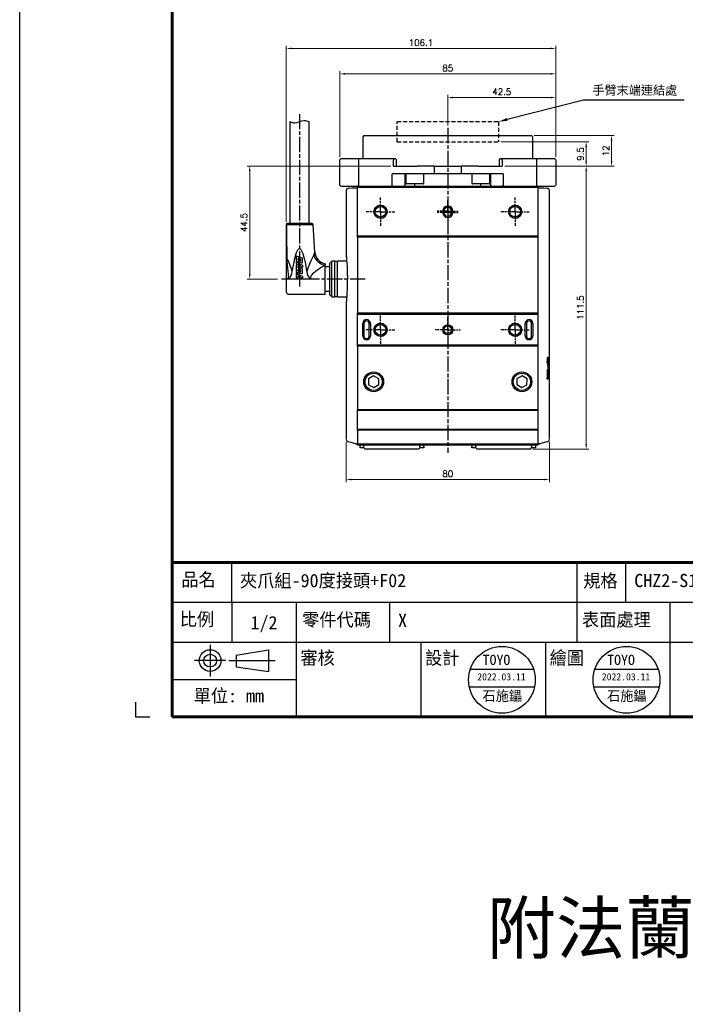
# Model space of a CAD drawing. Header units: millimetres. Extents: x 0 to 7391, y -1386 to 1502.
# Tile 54 of 127: x 5784 to 6046, y -710 to -322. Entities that reach past the tile are written whole.
import ezdxf
from ezdxf.enums import TextEntityAlignment as Align

# ---------------------------------------------------------------- set-up
doc = ezdxf.new("R2010")
doc.units = ezdxf.units.MM
doc.header["$LTSCALE"] = 0.5
for name, pattern in [('AM_ISO08W050', [18, 12, -1.5, 3, -1.5]), ('AM_ISO08W050x2', [9, 6, -0.75, 1.5, -0.75]), ('HIDDEN', [9.525, 6.35, -3.175])]:
    doc.linetypes.add(name, pattern=pattern)
doc.layers.add('AM_5', color=3, linetype='Continuous', lineweight=25)
doc.layers.add('AM_7', color=4, linetype='AM_ISO08W050', lineweight=25)
doc.layers.add('BORDER', color=7, linetype='Continuous')
doc.layers.add('圖框', color=7, linetype='Continuous')
doc.styles.get("Standard").update_dxf_attribs({"font": 'arial.ttf'})
doc.styles.add('尺寸標註', font='romans.shx', dxfattribs={"bigfont": 'CHINESET.SHX'})
doc.styles.add('標題欄', font='txt')
doc.dimstyles.new('複本 CNS2-1$0', dxfattribs={"dimtxt": 2.5, "dimasz": 2, "dimexe": 1, "dimexo": 1, "dimgap": 1, "dimtad": 1, "dimdsep": 46, "dimtxsty": '尺寸標註', "dimcen": 0, "dimclrd": 2, "dimclre": 2, "dimclrt": 3, "dimadec": 0, "dimazin": 2, "dimtp": 0.1, "dimtm": 0.1, "dimtfac": 0.71, "dimtmove": 0, "dimatfit": 0, "dimfxl": 0, "dimlwd": 13, "dimlwe": 13, "dimarcsym": 0})

# ---------------------------------------------------------------- blocks, each defined once
blk = doc.blocks.new('A4橫')
at = {"color": 123}
blk.add_lwpolyline([(4724.32, 1173.75), (4724.32, 1170.89), (4727.18, 1170.89)], dxfattribs=at)
at = {"layer": 'BORDER', "color": 123, "linetype": 'Continuous', "lineweight": 60, "ltscale": 25.4}
for p, q in [((4731.53, 1453.75), (4731.53, 1170.89)), ((4731.53, 1201.3), (4917.11, 1201.3)), ((4731.53, 1170.89), (4924.32, 1170.89))]:
    blk.add_line(p, q, dxfattribs=at)
at = {"layer": 'BORDER', "color": 60, "linetype": 'Continuous', "ltscale": 25.4}
for p, q in [((4743.27, 1193.45), (4743.27, 1201.3)), ((4811.29, 1193.45), (4811.29, 1201.3)), ((4820.89, 1193.45), (4820.89, 1201.3)), ((4731.53, 1193.45), (4917.11, 1193.45)), ((4743.27, 1193.45), (4743.27, 1185.61)), ((4756.06, 1185.61), (4756.06, 1193.45)), ((4774.39, 1185.61), (4774.39, 1193.45)), ((4811.29, 1185.61), (4811.29, 1193.45)), ((4829.63, 1185.61), (4829.63, 1193.45)), ((4731.53, 1185.61), (4917.11, 1185.61)), ((4756.06, 1170.89), (4756.06, 1185.61)), ((4780.58, 1170.89), (4780.58, 1185.61)), ((4805.1, 1170.89), (4805.1, 1185.61)), ((4829.63, 1170.89), (4829.63, 1185.61)), ((4731.53, 1178.25), (4756.06, 1178.25)), ((4731.53, 1170.89), (4917.11, 1170.89))]:
    blk.add_line(p, q, dxfattribs=at)
at = {"layer": 'BORDER', "color": 4, "linetype": 'Continuous', "ltscale": 25.4}
for p, q in [((4739.03, 1185.08), (4739.03, 1178.86)), ((4742.14, 1181.97), (4735.92, 1181.97)), ((4742.71, 1181.97), (4751.83, 1181.97))]:
    blk.add_line(p, q, dxfattribs=at)
at = {"layer": 'BORDER', "color": 7, "linetype": 'Continuous', "ltscale": 25.4}
for p, q in [((4744.15, 1183.02), (4750.49, 1184.09)), ((4750.49, 1184.09), (4750.49, 1179.84)), ((4744.15, 1183.02), (4744.15, 1180.71)), ((4744.15, 1180.71), (4750.49, 1179.84))]:
    blk.add_line(p, q, dxfattribs=at)
for radius in [2.13, 1.26]:
    blk.add_circle((4739.03, 1181.97), radius, dxfattribs=at)
at = {"layer": '圖框', "style": '標題欄'}
for s, p in [('品名', (4733.36, 1199.24)), ('規格', (4812.49, 1199)), ('比例', (4733.04, 1191.44)), ('零件代碼', (4757.14, 1191.33)), ('表面處理', (4812.25, 1191.33)), ('審核', (4756.81, 1183.81)), ('設計', (4781.34, 1183.81)), ('繪圖', (4805.86, 1183.81)), ('單位: mm', (4735.78, 1176.34))]:
    blk.add_text(s, height=2.605, dxfattribs=at).set_placement(p, align=Align.TOP_LEFT)
blk = doc.blocks.new('*D218')
at = {"layer": 'AM_5', "color": 2, "lineweight": 13}
for p, q in [((5952.42, -363.36), (5952.42, -351.36)), ((5954.42, -352.36), (5992.92, -352.36)), ((5994.92, -375.86), (5994.92, -351.36))]:
    blk.add_line(p, q, dxfattribs=at)
at = {"layer": 'AM_5', "color": 2}
for points in [[(5954.42, -352.03), (5954.42, -352.69), (5952.42, -352.36)], [(5992.92, -352.03), (5992.92, -352.69), (5994.92, -352.36)]]:
    blk.add_solid(points, dxfattribs=at)
at = {"layer": 'Defpoints', "color": 0}
for p in [(5994.92, -352.36), (5952.42, -364.36), (5994.92, -376.86)]:
    blk.add_point(p, dxfattribs=at)
at = {"layer": 'AM_5', "color": 3, "insert": (5973.67, -350.11), "char_height": 2.5, "attachment_point": 5, "style": '尺寸標註'}
blk.add_mtext('42.5', dxfattribs=at)
blk = doc.blocks.new('*D213')
at = {"layer": 'AM_5', "color": 2, "lineweight": 13}
for p, q in [((5909.92, -375.86), (5909.92, -342.03)), ((5911.92, -343.03), (5992.92, -343.03)), ((5994.92, -375.86), (5994.92, -342.03))]:
    blk.add_line(p, q, dxfattribs=at)
at = {"layer": 'AM_5', "color": 2}
for points in [[(5911.92, -342.7), (5911.92, -343.36), (5909.92, -343.03)], [(5992.92, -342.7), (5992.92, -343.36), (5994.92, -343.03)]]:
    blk.add_solid(points, dxfattribs=at)
at = {"layer": 'Defpoints', "color": 0}
for p in [(5994.92, -343.03), (5909.92, -376.86), (5994.92, -376.86)]:
    blk.add_point(p, dxfattribs=at)
at = {"layer": 'AM_5', "color": 3, "insert": (5952.42, -340.78), "char_height": 2.5, "attachment_point": 5, "style": '尺寸標註'}
blk.add_mtext('85', dxfattribs=at)
blk = doc.blocks.new('*D219')
at = {"layer": 'AM_5', "color": 2, "lineweight": 13}
for p, q in [((5888.82, -401.4), (5888.82, -332.03)), ((5890.82, -333.03), (5992.92, -333.03)), ((5994.92, -375.86), (5994.92, -332.03))]:
    blk.add_line(p, q, dxfattribs=at)
at = {"layer": 'AM_5', "color": 2}
for points in [[(5890.82, -332.7), (5890.82, -333.36), (5888.82, -333.03)], [(5992.92, -332.7), (5992.92, -333.36), (5994.92, -333.03)]]:
    blk.add_solid(points, dxfattribs=at)
at = {"layer": 'Defpoints', "color": 0}
for p in [(5994.92, -333.03), (5994.92, -376.86), (5888.82, -402.4)]:
    blk.add_point(p, dxfattribs=at)
at = {"layer": 'AM_5', "color": 3, "insert": (5941.87, -330.78), "char_height": 2.5, "attachment_point": 5, "style": '尺寸標註'}
blk.add_mtext('106.1', dxfattribs=at)
blk = doc.blocks.new('*D216')
at = {"layer": 'AM_5', "color": 2, "lineweight": 13}
for p, q in [((5973.42, -369.86), (6007.92, -369.86)), ((6006.92, -377.36), (6006.92, -371.86)), ((5974.87, -379.36), (6007.92, -379.36))]:
    blk.add_line(p, q, dxfattribs=at)
at = {"layer": 'AM_5', "color": 2}
for points in [[(6006.59, -371.86), (6007.26, -371.86), (6006.92, -369.86)], [(6006.59, -377.36), (6007.26, -377.36), (6006.92, -379.36)]]:
    blk.add_solid(points, dxfattribs=at)
at = {"layer": 'Defpoints', "color": 0}
for p in [(5972.42, -369.86), (6006.92, -369.86), (5973.87, -379.36)]:
    blk.add_point(p, dxfattribs=at)
at = {"layer": 'AM_5', "color": 3, "insert": (6004.67, -374.61), "char_height": 2.5, "attachment_point": 5, "rotation": 90, "style": '尺寸標註'}
blk.add_mtext('9.5', dxfattribs=at)
blk = doc.blocks.new('*D217')
at = {"layer": 'AM_5', "color": 2, "lineweight": 13}
for p, q in [((5986.42, -367.36), (6017.92, -367.36)), ((6016.92, -377.36), (6016.92, -369.36)), ((5974.87, -379.36), (6017.92, -379.36))]:
    blk.add_line(p, q, dxfattribs=at)
at = {"layer": 'AM_5', "color": 2}
for points in [[(6016.59, -369.36), (6017.26, -369.36), (6016.92, -367.36)], [(6016.59, -377.36), (6017.26, -377.36), (6016.92, -379.36)]]:
    blk.add_solid(points, dxfattribs=at)
at = {"layer": 'Defpoints', "color": 0}
for p in [(5985.42, -367.36), (6016.92, -367.36), (5973.87, -379.36)]:
    blk.add_point(p, dxfattribs=at)
at = {"layer": 'AM_5', "color": 3, "insert": (6014.67, -373.36), "char_height": 2.5, "attachment_point": 5, "rotation": 90, "style": '尺寸標註'}
blk.add_mtext('12', dxfattribs=at)
blk = doc.blocks.new('*D220')
at = {"layer": 'AM_5', "color": 2, "lineweight": 13}
for p, q in [((5974.87, -379.36), (6007.92, -379.36)), ((6006.92, -381.36), (6006.92, -488.86)), ((5985.92, -490.86), (6007.92, -490.86))]:
    blk.add_line(p, q, dxfattribs=at)
at = {"layer": 'AM_5', "color": 2}
for points in [[(6006.59, -381.36), (6007.26, -381.36), (6006.92, -379.36)], [(6006.59, -488.86), (6007.26, -488.86), (6006.92, -490.86)]]:
    blk.add_solid(points, dxfattribs=at)
at = {"layer": 'Defpoints', "color": 0}
for p in [(5973.87, -379.36), (5984.92, -490.86), (6006.92, -490.86)]:
    blk.add_point(p, dxfattribs=at)
at = {"layer": 'AM_5', "color": 3, "insert": (6004.67, -435.11), "char_height": 2.5, "attachment_point": 5, "rotation": 90, "style": '尺寸標註'}
blk.add_mtext('111.5', dxfattribs=at)
blk = doc.blocks.new('*D221')
at = {"layer": 'AM_5', "color": 2, "lineweight": 13}
for p, q in [((5929.98, -379.36), (5873.42, -379.36)), ((5874.42, -381.36), (5874.42, -421.86)), ((5885.42, -423.86), (5873.42, -423.86))]:
    blk.add_line(p, q, dxfattribs=at)
at = {"layer": 'AM_5', "color": 2}
for points in [[(5874.09, -381.36), (5874.76, -381.36), (5874.42, -379.36)], [(5874.09, -421.86), (5874.76, -421.86), (5874.42, -423.86)]]:
    blk.add_solid(points, dxfattribs=at)
at = {"layer": 'Defpoints', "color": 0}
for p in [(5930.98, -379.36), (5874.42, -423.86), (5886.42, -423.86)]:
    blk.add_point(p, dxfattribs=at)
at = {"layer": 'AM_5', "color": 3, "insert": (5872.17, -401.61), "char_height": 2.5, "attachment_point": 5, "rotation": 90, "style": '尺寸標註'}
blk.add_mtext('44.5', dxfattribs=at)
blk = doc.blocks.new('*D224')
at = {"layer": 'AM_5', "color": 2, "lineweight": 13}
for p, q in [((5912.42, -488.02), (5912.42, -503.86)), ((5992.42, -488.02), (5992.42, -503.86)), ((5914.42, -502.86), (5990.42, -502.86))]:
    blk.add_line(p, q, dxfattribs=at)
at = {"layer": 'AM_5', "color": 2}
for points in [[(5914.42, -502.53), (5914.42, -503.19), (5912.42, -502.86)], [(5990.42, -502.53), (5990.42, -503.19), (5992.42, -502.86)]]:
    blk.add_solid(points, dxfattribs=at)
at = {"layer": 'Defpoints', "color": 0}
for p in [(5912.42, -487.02), (5992.42, -487.02), (5992.42, -502.86)]:
    blk.add_point(p, dxfattribs=at)
at = {"layer": 'AM_5', "color": 3, "insert": (5952.42, -500.61), "char_height": 2.5, "attachment_point": 5, "style": '尺寸標註'}
blk.add_mtext('80', dxfattribs=at)
blk = doc.blocks.new('*S478')
at = {"layer": 'AM_5', "color": 7}
for p, q in [((10229.53, -1157.09), (10199.49, -1164.65)), ((10269.17, -1157.09), (10229.53, -1157.09))]:
    blk.add_line(p, q, dxfattribs=at)
at = {"layer": 'AM_5', "color": 7, "linetype": 'Continuous'}
blk.add_trace([(10199.35, -1164.08), (10199.63, -1165.21), (10196.09, -1165.5)], dxfattribs=at)
at = {"layer": 'AM_5', "color": 2, "insert": (10233.03, -1155.34), "char_height": 3.5, "attachment_point": 7}
blk.add_mtext('{\\fPMingLiU|b0|i0|c136|p18;手臂末端連結處}', dxfattribs=at)

msp = doc.modelspace()

# ---------------------------------------------------------------- linework, layer by layer
at = {"color": 7, "linetype": 'Continuous', "lineweight": 25}
for p, q in [((5890.275, -361.861), (5890.275, -401.861)), ((5897.775, -401.861), (5897.775, -361.861)), ((5919.425, -367.361), (5918.925, -367.861)), ((5918.925, -367.861), (5918.925, -376.361)), ((5919.425, -367.361), (5985.425, -367.361)), ((5985.925, -367.861), (5985.425, -367.361)), ((5985.925, -376.361), (5985.925, -367.861)), ((5910.425, -376.361), (5909.925, -376.861)), ((5909.925, -386.861), (5909.925, -376.861)), ((5910.425, -376.361), (5917.444, -376.361)), ((5917.444, -376.361), (5917.313, -376.861)), ((5917.313, -376.861), (5917.313, -386.861)), ((5917.444, -376.361), (5931.114, -376.361)), ((5931.114, -376.361), (5930.983, -376.861)), ((5930.983, -379.361), (5930.983, -376.861)), ((5930.983, -379.361), (5940.528, -379.361)), ((5931.114, -376.361), (5931.744, -376.361)), ((5932.244, -376.861), (5931.744, -376.361)), ((5932.244, -379.361), (5932.244, -376.861)), ((5947.201, -379.361), (5940.528, -379.361)), ((5947.178, -379.361), (5947.201, -379.361)), ((5947.201, -382.361), (5947.201, -379.361)), ((5947.201, -379.361), (5957.649, -379.361)), ((5957.649, -379.361), (5957.649, -382.361)), ((5957.649, -379.361), (5957.672, -379.361)), ((5964.322, -379.361), (5957.672, -379.361)), ((5964.322, -379.361), (5973.867, -379.361)), ((5973.106, -376.361), (5972.606, -376.861)), ((5972.606, -376.861), (5972.606, -379.361)), ((5973.106, -376.361), (5973.736, -376.361)), ((5973.867, -376.861), (5973.736, -376.361)), ((5973.736, -376.361), (5987.406, -376.361)), ((5973.867, -376.861), (5973.867, -379.361)), ((5987.537, -376.861), (5987.406, -376.361)), ((5987.406, -376.361), (5994.425, -376.361)), ((5987.537, -386.861), (5987.537, -376.861)), ((5994.425, -376.361), (5994.925, -376.861)), ((5994.925, -376.861), (5994.925, -386.861)), ((5930.579, -386.861), (5930.579, -382.361)), ((5947.201, -382.361), (5930.579, -382.361)), ((5935.524, -382.361), (5935.524, -386.861)), ((5935.925, -382.361), (5935.925, -386.161)), ((5942.925, -386.161), (5942.925, -382.361)), ((5957.649, -382.361), (5947.201, -382.361)), ((5974.271, -382.361), (5957.649, -382.361)), ((5961.925, -382.361), (5961.925, -386.161)), ((5968.925, -386.161), (5968.925, -382.361)), ((5969.326, -386.861), (5969.326, -382.361)), ((5974.271, -382.361), (5974.271, -386.861)), ((5910.425, -387.361), (5909.925, -386.861)), ((5917.444, -387.361), (5910.425, -387.361)), ((5914.633, -387.982), (5916.408, -387.889)), ((5916.408, -387.889), (5916.925, -387.861)), ((5916.925, -387.861), (5916.925, -387.361)), ((5916.925, -406.861), (5916.925, -387.861)), ((5987.925, -387.861), (5916.925, -387.861)), ((5917.444, -387.361), (5917.313, -386.861)), ((5930.71, -387.361), (5917.444, -387.361)), ((5930.71, -387.361), (5930.579, -386.861)), ((5935.037, -387.361), (5930.71, -387.361)), ((5935.037, -387.361), (5935.524, -386.861)), ((5939.425, -387.361), (5935.037, -387.361)), ((5942.725, -386.361), (5936.125, -386.361)), ((5939.425, -387.361), (5939.425, -386.361)), ((5965.425, -387.361), (5939.425, -387.361)), ((5968.725, -386.361), (5962.125, -386.361)), ((5965.425, -387.361), (5965.425, -386.361)), ((5969.813, -387.361), (5965.425, -387.361)), ((5969.813, -387.361), (5969.326, -386.861)), ((5974.14, -387.361), (5969.813, -387.361)), ((5974.14, -387.361), (5974.271, -386.861)), ((5987.406, -387.361), (5974.14, -387.361)), ((5987.537, -386.861), (5987.406, -387.361)), ((5994.425, -387.361), (5987.406, -387.361)), ((5987.925, -387.361), (5987.925, -387.861)), ((5987.925, -387.861), (5988.442, -387.889)), ((5987.925, -387.861), (5987.925, -406.861)), ((5988.442, -387.889), (5990.217, -387.982)), ((5994.925, -386.861), (5994.425, -387.361)), ((5912.425, -389.046), (5912.425, -414.549)), ((5913.373, -388.048), (5914.633, -387.982)), ((5990.217, -387.982), (5991.477, -388.048)), ((5992.425, -454.999), (5992.425, -389.046)), ((5950.425, -397.611), (5950.425, -397.111)), ((5950.925, -397.111), (5950.425, -397.111)), ((5950.925, -397.611), (5950.425, -397.611)), ((5950.925, -397.111), (5950.925, -397.611)), ((5953.925, -397.611), (5953.925, -397.111)), ((5954.425, -397.111), (5953.925, -397.111)), ((5954.425, -397.611), (5953.925, -397.611)), ((5954.425, -397.111), (5954.425, -397.611)), ((5888.825, -402.4), (5888.825, -415.607)), ((5889.327, -401.93), (5888.836, -402.377)), ((5889.415, -401.861), (5888.859, -402.36)), ((5888.859, -402.36), (5899.36, -402.36)), ((5889.4, -401.861), (5889.327, -401.93)), ((5889.4, -401.861), (5889.415, -401.861)), ((5889.415, -401.861), (5898.786, -401.861)), ((5899.36, -402.36), (5898.786, -401.861)), ((5900.125, -413.309), (5899.36, -402.36)), ((5916.925, -407.361), (5916.925, -406.861)), ((5916.925, -406.861), (5987.925, -406.861)), ((5987.925, -406.861), (5987.925, -407.361)), ((5987.925, -407.361), (5916.925, -407.361)), ((5916.925, -407.361), (5916.925, -437.361)), ((5987.925, -407.361), (5987.925, -437.361)), ((5893.769, -415.125), (5893.186, -414.931)), ((5888.825, -415.607), (5888.825, -423.717)), ((5892.694, -415.286), (5892.694, -416.408)), ((5893.769, -417.775), (5892.739, -416.867)), ((5892.739, -416.867), (5892.739, -417.61)), ((5892.739, -417.61), (5893.444, -418.232)), ((5893.444, -418.232), (5892.739, -418.354)), ((5892.739, -418.354), (5892.739, -419.073)), ((5892.739, -419.073), (5893.769, -418.868)), ((5893.074, -416.939), (5893.769, -417.177)), ((5893.457, -416.343), (5893.457, -415.742)), ((5893.457, -415.742), (5893.769, -415.848)), ((5893.769, -416.449), (5893.457, -416.343)), ((5893.769, -415.848), (5893.769, -415.125)), ((5893.769, -417.177), (5893.769, -416.449)), ((5893.769, -418.868), (5893.769, -417.775)), ((5894.004, -415.203), (5893.923, -415.176)), ((5893.923, -415.176), (5893.923, -415.901)), ((5893.923, -415.901), (5894.004, -415.928)), ((5894.004, -416.528), (5893.923, -416.501)), ((5893.923, -416.501), (5893.923, -417.224)), ((5893.923, -417.224), (5894.004, -417.257)), ((5893.923, -417.911), (5893.923, -418.838)), ((5894.004, -417.983), (5893.923, -417.911)), ((5893.923, -418.838), (5894.004, -418.822)), ((5894.004, -415.928), (5894.004, -415.203)), ((5894.004, -417.257), (5894.004, -416.528)), ((5894.004, -418.822), (5894.004, -417.983)), ((5894.235, -418.186), (5894.167, -418.126)), ((5894.167, -418.126), (5894.167, -418.789)), ((5894.167, -418.789), (5895.373, -419.205)), ((5894.871, -415.491), (5894.168, -415.257)), ((5894.168, -415.257), (5894.168, -415.984)), ((5894.168, -415.984), (5894.47, -416.087)), ((5894.47, -416.686), (5894.168, -416.584)), ((5894.168, -416.584), (5894.168, -417.313)), ((5894.168, -417.313), (5894.761, -417.515)), ((5895.373, -418.579), (5894.235, -418.186)), ((5894.47, -416.087), (5894.47, -416.686)), ((5895.256, -417.161), (5895.256, -416.023)), ((5895.373, -419.205), (5895.373, -418.579)), ((5904.125, -417.861), (5904.125, -418.447)), ((5904.125, -429.861), (5904.125, -418.447)), ((5906.73, -416.861), (5905.925, -417.666)), ((5905.925, -430.057), (5905.925, -417.666)), ((5907.925, -416.861), (5906.73, -416.861)), ((5906.73, -427.166), (5906.73, -416.861)), ((5907.925, -423.861), (5907.925, -416.861)), ((5908.925, -416.961), (5907.925, -416.961)), ((5912.616, -416.861), (5908.925, -416.861)), ((5908.925, -423.861), (5908.925, -416.861)), ((5912.476, -415.174), (5912.485, -415.275)), ((5892.694, -419.522), (5892.694, -420.659)), ((5893.421, -421.533), (5892.739, -421.294)), ((5892.739, -421.294), (5892.739, -423.304)), ((5893.08, -421.192), (5893.765, -421.416)), ((5893.765, -419.36), (5893.186, -419.167)), ((5893.421, -422.209), (5893.421, -421.533)), ((5893.769, -422.333), (5893.421, -422.209)), ((5893.457, -420.584), (5893.457, -419.989)), ((5893.457, -419.989), (5893.765, -420.092)), ((5893.765, -420.688), (5893.457, -420.584)), ((5893.765, -420.092), (5893.765, -419.36)), ((5893.765, -421.416), (5893.765, -420.688)), ((5893.769, -422.995), (5893.769, -422.333)), ((5894.004, -419.44), (5893.923, -419.413)), ((5893.923, -419.413), (5893.923, -420.145)), ((5893.923, -420.145), (5894.004, -420.173)), ((5894.004, -420.771), (5893.923, -420.742)), ((5893.923, -420.742), (5893.923, -421.468)), ((5893.923, -421.468), (5894.004, -421.495)), ((5894.004, -422.417), (5893.923, -422.388)), ((5893.923, -422.388), (5893.923, -423.05)), ((5894.004, -420.173), (5894.004, -419.44)), ((5894.004, -421.495), (5894.004, -420.771)), ((5894.004, -423.078), (5894.004, -422.417)), ((5894.877, -419.731), (5894.167, -419.494)), ((5894.167, -419.494), (5894.167, -420.227)), ((5894.167, -420.227), (5894.47, -420.329)), ((5894.47, -420.927), (5894.167, -420.825)), ((5894.167, -420.825), (5894.167, -421.548)), ((5894.167, -421.548), (5894.764, -421.744)), ((5895.292, -422.879), (5894.167, -422.476)), ((5894.167, -422.476), (5894.167, -423.136)), ((5894.47, -420.329), (5894.47, -420.927)), ((5895.255, -421.39), (5895.261, -420.266)), ((5905.925, -419.111), (5904.125, -419.111)), ((5888.825, -423.717), (5888.825, -423.861)), ((5889.825, -423.861), (5888.825, -423.861)), ((5888.825, -423.861), (5888.825, -428.861)), ((5889.825, -423.861), (5889.825, -423.688)), ((5898.434, -423.861), (5889.825, -423.861)), ((5892.739, -423.304), (5893.421, -423.554)), ((5893.421, -423.554), (5893.421, -422.872)), ((5893.421, -422.872), (5893.769, -422.995)), ((5893.923, -423.05), (5894.004, -423.078)), ((5894.167, -423.136), (5895.292, -423.534)), ((5895.292, -423.534), (5895.292, -422.879)), ((5907.925, -430.861), (5907.925, -423.861)), ((5908.925, -430.861), (5908.925, -423.861)), ((5889.825, -429.861), (5904.125, -429.861)), ((5904.125, -428.611), (5905.925, -428.611)), ((5905.925, -430.057), (5906.73, -430.861)), ((5906.73, -430.861), (5906.73, -427.166)), ((5906.73, -430.861), (5907.925, -430.861)), ((5907.925, -430.761), (5908.925, -430.761)), ((5908.925, -430.861), (5912.616, -430.861)), ((5912.425, -433.15), (5912.425, -487.022)), ((5916.925, -437.861), (5916.925, -437.361)), ((5987.925, -437.361), (5916.925, -437.361)), ((5987.925, -437.861), (5916.925, -437.861)), ((5916.925, -449.861), (5916.925, -437.861)), ((5987.925, -437.361), (5987.925, -437.861)), ((5987.925, -437.861), (5987.925, -449.861)), ((5918.925, -446.361), (5918.925, -441.361)), ((5918.925, -441.361), (5919.425, -441.361)), ((5919.425, -441.361), (5919.425, -446.361)), ((5921.425, -446.361), (5921.425, -441.361)), ((5921.425, -441.361), (5921.925, -441.361)), ((5921.925, -441.361), (5921.925, -446.361)), ((5982.925, -446.361), (5982.925, -441.361)), ((5982.925, -441.361), (5983.425, -441.361)), ((5983.425, -441.361), (5983.425, -446.361)), ((5985.425, -441.361), (5985.925, -441.361)), ((5985.425, -446.361), (5985.425, -441.361)), ((5985.925, -441.361), (5985.925, -446.361)), ((5916.925, -449.861), (5987.925, -449.861)), ((5916.925, -450.361), (5916.925, -449.861)), ((5918.925, -446.361), (5919.425, -446.361)), ((5921.425, -446.361), (5921.925, -446.361)), ((5982.925, -446.361), (5983.425, -446.361)), ((5985.425, -446.361), (5985.925, -446.361)), ((5987.925, -449.861), (5987.925, -450.361)), ((5987.925, -450.361), (5916.925, -450.361)), ((5916.925, -450.361), (5916.925, -475.361)), ((5987.925, -450.361), (5987.925, -475.361)), ((5991.583, -457.062), (5991.834, -457.062)), ((5992.243, -454.829), (5991.675, -454.829)), ((5991.834, -457.062), (5992.033, -457.062)), ((5992.033, -457.062), (5992.196, -457.062)), ((5992.241, -457.334), (5992.35, -457.334)), ((5992.424, -454.829), (5992.342, -454.829)), ((5992.35, -457.334), (5992.405, -457.334)), ((5992.424, -455.959), (5992.424, -455.884)), ((5991.955, -459.533), (5991.739, -459.533)), ((5991.762, -458.995), (5991.973, -458.995)), ((5991.981, -458.73), (5991.771, -458.73)), ((5991.792, -458.22), (5991.999, -458.22)), ((5992.17, -460.734), (5992.302, -460.734)), ((5992.318, -459.695), (5992.193, -459.695)), ((5992.205, -459.158), (5992.326, -459.158)), ((5992.33, -458.893), (5992.211, -458.893)), ((5992.219, -458.382), (5992.337, -458.382)), ((5992.378, -460.734), (5992.302, -460.734)), ((5992.423, -459.695), (5992.387, -459.695)), ((5992.393, -459.158), (5992.424, -459.158)), ((5992.425, -458.893), (5992.395, -458.893)), ((5992.398, -458.382), (5992.425, -458.382)), ((5992.425, -487.022), (5992.425, -458.05)), ((5923.189, -462.052), (5921.207, -463.238)), ((5921.207, -463.238), (5921.243, -465.547)), ((5925.207, -463.176), (5923.189, -462.052)), ((5923.261, -466.671), (5925.243, -465.485)), ((5925.243, -465.485), (5925.207, -463.176)), ((5979.643, -463.176), (5979.607, -465.485)), ((5979.607, -465.485), (5981.589, -466.671)), ((5981.661, -462.052), (5979.643, -463.176)), ((5983.643, -463.238), (5981.661, -462.052)), ((5983.607, -465.547), (5983.643, -463.238)), ((5991.591, -463.247), (5991.831, -463.247)), ((5992.149, -462.236), (5992.149, -462.161)), ((5992.15, -461.99), (5992.151, -461.958)), ((5992.15, -462.022), (5992.15, -461.99)), ((5992.15, -462.054), (5992.15, -462.022)), ((5992.15, -462.085), (5992.15, -462.054)), ((5992.151, -461.894), (5992.151, -461.863)), ((5992.151, -461.926), (5992.151, -461.894)), ((5992.151, -461.958), (5992.151, -461.926)), ((5992.225, -463.311), (5992.386, -463.311)), ((5921.243, -465.547), (5923.261, -466.671)), ((5981.589, -466.671), (5983.607, -465.547)), ((5987.925, -475.361), (5916.925, -475.361)), ((5916.925, -475.661), (5916.925, -475.361)), ((5987.925, -475.661), (5916.925, -475.661)), ((5916.925, -483.061), (5916.925, -475.661)), ((5987.925, -475.361), (5987.925, -475.661)), ((5987.925, -475.661), (5987.925, -483.061)), ((5916.925, -483.061), (5987.925, -483.061)), ((5916.925, -483.361), (5916.925, -483.061)), ((5987.925, -483.361), (5916.925, -483.361)), ((5916.925, -483.361), (5916.925, -488.861)), ((5987.925, -483.061), (5987.925, -483.361)), ((5987.925, -483.361), (5987.925, -488.861)), ((5914.427, -488.326), (5913.166, -487.988)), ((5916.202, -488.802), (5914.427, -488.326)), ((5990.423, -488.326), (5988.648, -488.802)), ((5991.684, -487.988), (5990.423, -488.326)), ((5916.925, -488.861), (5916.408, -488.834)), ((5916.925, -488.861), (5987.925, -488.861)), ((5916.925, -489.361), (5916.925, -488.861)), ((5987.925, -489.361), (5916.925, -489.361)), ((5917.925, -489.861), (5917.925, -489.361)), ((5917.925, -490.361), (5917.925, -489.861)), ((5919.425, -490.361), (5917.925, -490.361)), ((5919.425, -489.861), (5919.425, -489.361)), ((5919.425, -490.361), (5919.425, -489.361)), ((5919.925, -490.861), (5919.425, -490.361)), ((5940.925, -490.861), (5919.925, -490.861)), ((5941.425, -490.361), (5940.925, -490.861)), ((5941.425, -489.861), (5941.425, -489.361)), ((5941.425, -489.361), (5941.425, -490.361)), ((5942.925, -490.361), (5941.425, -490.361)), ((5942.925, -489.861), (5942.925, -489.361)), ((5942.925, -489.861), (5942.925, -490.361)), ((5961.925, -489.361), (5961.925, -489.861)), ((5961.925, -490.361), (5961.925, -489.861)), ((5963.425, -490.361), (5961.925, -490.361)), ((5963.425, -489.361), (5963.425, -489.861)), ((5963.425, -490.361), (5963.425, -489.361)), ((5963.425, -490.361), (5963.925, -490.861)), ((5984.925, -490.861), (5963.925, -490.861)), ((5984.925, -490.861), (5985.425, -490.361)), ((5985.425, -489.361), (5985.425, -489.861)), ((5985.425, -489.361), (5985.425, -490.361)), ((5986.925, -490.361), (5985.425, -490.361)), ((5986.925, -489.361), (5986.925, -489.861)), ((5986.925, -489.861), (5986.925, -490.361)), ((5988.442, -488.834), (5987.925, -488.861)), ((5987.925, -488.861), (5987.925, -489.361))]:
    msp.add_line(p, q, dxfattribs=at)
at = {"color": 7, "linetype": 'HIDDEN', "ltscale": 0.5}
for p, q in [((5932.425, -369.861), (5932.425, -361.861)), ((5932.425, -361.861), (5972.425, -361.861)), ((5972.425, -361.861), (5972.425, -369.861)), ((5932.425, -369.861), (5972.425, -369.861))]:
    msp.add_line(p, q, dxfattribs=at)
at = {"color": 1}
for p, q in [((5961.286, -577.58), (5986.199, -577.58)), ((6010.334, -577.58), (6035.247, -577.58)), ((5960.89, -584.539), (5986.596, -584.539)), ((6009.937, -584.539), (6035.643, -584.539))]:
    msp.add_line(p, q, dxfattribs=at)
at = {"color": 6}
msp.add_lwpolyline([(5783.848, 1459.353), (6289.429, 1459.353), (6289.429, -1386.361), (5783.848, -1386.361)], close=True, dxfattribs=at)
at = {"color": 7, "linetype": 'Continuous', "lineweight": 25, "flags": 128}
for points in [[(5888.859, -402.36), (5888.873, -403.243), (5888.888, -404.281), (5888.905, -405.474), (5888.924, -406.822), (5888.944, -408.325), (5888.96, -409.598), (5888.993, -412.389), (5889.028, -415.538)], [(5891.191, -420.964), (5891.747, -417.85), (5892.196, -415.77), (5892.563, -414.382), (5892.867, -413.456), (5893.121, -412.84), (5893.411, -412.32), (5893.641, -412.048), (5893.812, -411.926), (5893.963, -411.877), (5894.025, -411.872), (5894.176, -411.899), (5894.352, -412), (5894.608, -412.276), (5895.004, -412.99), (5895.291, -413.76), (5895.883, -415.824), (5896.331, -417.929), (5896.706, -420.049), (5896.859, -420.964)], [(5912.425, -414.549), (5912.425, -414.545), (5912.438, -414.684), (5912.474, -415.085), (5912.528, -415.713), (5912.597, -416.587), (5912.669, -417.641), (5912.741, -418.902), (5912.8, -420.275), (5912.844, -421.792), (5912.864, -423.328), (5912.86, -424.926), (5912.832, -426.449), (5912.781, -427.941), (5912.717, -429.279), (5912.642, -430.496), (5912.57, -431.493), (5912.504, -432.295), (5912.445, -432.962), (5912.426, -433.166), (5912.427, -433.153)], [(5912.432, -414.69), (5912.432, -414.689), (5912.433, -414.704), (5912.442, -414.802), (5912.456, -414.948)], [(5912.456, -414.948), (5912.461, -415.012), (5912.476, -415.174)], [(5889.798, -423.7), (5889.732, -422.149), (5889.59, -420.762), (5889.441, -419.431), (5889.293, -418.122), (5889.152, -416.825), (5889.028, -415.538)], [(5904.125, -418.447), (5903.819, -418.631), (5903.464, -418.848), (5903.06, -419.097), (5902.607, -419.38), (5902.068, -419.723), (5901.536, -420.072), (5900.896, -420.509), (5900.384, -420.879), (5900.03, -421.148), (5899.568, -421.53), (5899.203, -421.867), (5898.913, -422.178), (5898.686, -422.474), (5898.521, -422.753), (5898.361, -423.296), (5898.366, -423.577), (5898.434, -423.861)]]:
    msp.add_lwpolyline(points, dxfattribs=at)
at = {"color": 7, "linetype": 'Continuous', "lineweight": 25}
for centre, radius in [((5925.925, -397.361), 2.6), ((5925.925, -397.361), 2.1), ((5978.925, -397.361), 2.6), ((5978.925, -397.361), 2.1), ((5925.925, -443.861), 2.6), ((5925.925, -443.861), 2.1), ((5952.425, -443.861), 2), ((5978.925, -443.861), 2.6), ((5978.925, -443.861), 2.1), ((5952.425, -443.861), 1.5), ((5923.225, -464.361), 3.9), ((5923.225, -464.361), 3.4), ((5981.625, -464.361), 3.9), ((5981.625, -464.361), 3.4)]:
    msp.add_circle(centre, radius, dxfattribs=at)
at = {"color": 1}
for centre in [(5973.743, -581.78), (6022.79, -581.78)]:
    msp.add_circle(centre, 13.146, dxfattribs=at)
at = {"color": 7, "linetype": 'Continuous', "lineweight": 25}
for centre, radius, start, end in [((5936.125, -386.161), 0.2, 180, 270), ((5942.725, -386.161), 0.2, 270, 0), ((5962.125, -386.161), 0.2, 180, 270), ((5968.725, -386.161), 0.2, 270, 0), ((5913.425, -389.046), 1, 93, 179.35302), ((5991.425, -389.046), 1, 0.45104, 87), ((5952.425, -397.111), 2, 0, 180), ((5952.425, -397.111), 1.5, 0, 180), ((5952.425, -397.611), 2, 180, 0), ((5952.425, -397.611), 1.5, 180, 0), ((5888.878, -402.411), 0.0544, 110.78296, 168.63575), ((5893.068, -415.286), 0.374, 71.6348, 180), ((5945.404, -437.043), 51.138, 153.57298, 161.67385), ((5909.698, -419.002), 11.137, 149.26002, 154.93488), ((5905.152, -412.803), 5.737, 194.95573, 259.68998), ((5905.113, -412.96), 5, 184, 258.59982), ((5889.013, -415.823), 0.286, 86.8372, 131.04286), ((5854.71, -432.358), 38.219, 17.34625, 26.1114), ((5893.255, -416.408), 0.561, 180, 251.15596), ((5894.882, -417.161), 0.374, 251.15596, 360), ((5894.695, -416.023), 0.561, 0, 71.6348), ((5886.654, -420.394), 4.572, 313.90756, 352.84188), ((5893.068, -419.522), 0.374, 71.56346, 180), ((5893.255, -420.659), 0.561, 180, 251.85644), ((5894.881, -421.388), 0.374, 251.85644, 359.68955), ((5894.7, -420.263), 0.561, 359.68955, 71.56346), ((5901.244, -420.458), 4.414, 186.57701, 230.45342), ((5889.544, -437.131), 13.434, 88.91553, 93.06878), ((5889.796, -423.661), 0.0392, 272.92721, 316.78044), ((5889.825, -428.861), 1, 180, 270), ((5920.425, -441.361), 1.5, 0, 180), ((5920.425, -441.361), 1, 0, 180), ((5984.425, -441.361), 1.5, 0, 180), ((5984.425, -441.361), 1, 0, 180), ((5920.425, -446.361), 1.5, 180, 0), ((5920.425, -446.361), 1, 180, 0), ((5984.425, -446.361), 1.5, 180, 0), ((5984.425, -446.361), 1, 180, 0), ((5913.425, -487.022), 1, 180.53765, 255), ((5991.425, -487.022), 1, 285, 359.28651), ((5916.461, -487.836), 1, 255, 267), ((5988.389, -487.836), 1, 273, 285)]:
    msp.add_arc(centre, radius, start, end, dxfattribs=at)
at = {"color": 3, "linetype": 'Continuous', "lineweight": 25}
for centre in [(5925.925, -397.361), (5978.925, -397.361), (5925.925, -443.861), (5978.925, -443.861)]:
    msp.add_arc(centre, 2.5, 256.41264, 171.49741, dxfattribs=at)
at = {"color": 7, "linetype": 'Continuous', "lineweight": 25}
for centre, major_axis, ratio, start_param, end_param in [((5892.425, -417.146), (0, 308.302), 0.3243575, 4.5825533, 4.5898541), ((5892.425, -423.314), (0, 310.839), 0.3217098, 4.5998561, 4.6036039), ((5892.425, -429.553), (0, 310.217), 0.3217098, 4.6198496, 4.6225884), ((5892.425, -436.221), (0, 307.685), 0.3243575, 4.6446046, 4.6518768), ((5892.425, -429.553), (0, 310.839), 0.3217098, 4.6200352, 4.6237754), ((5892.425, -436.221), (0, 308.302), 0.3243575, 4.6447403, 4.651998), ((5892.425, -438.463), (0, 310.839), 0.3217097, 4.6482632, 4.655458), ((5892.425, -440.894), (0, 268.118), 0.3729695, 4.655458, 4.6557733), ((5892.425, -442.801), (0, 234.411), 0.426602, 4.6557733, 4.6561312), ((5892.425, -444.31), (0, 207.565), 0.4817758, 4.6561312, 4.6565308), ((5892.425, -445.545), (0, 185.449), 0.5392306, 4.6565308, 4.656971), ((5892.425, -446.584), (0, 166.701), 0.5998764, 4.656971, 4.6574507), ((5892.425, -447.477), (0, 150.434), 0.6647455, 4.6574507, 4.6579687), ((5892.425, -448.26), (0, 136.037), 0.7350952, 4.6579687, 4.658524), ((5892.425, -448.958), (0, 123.08), 0.8124802, 4.658524, 4.6591154), ((5892.425, -449.573), (0, 111.517), 0.8967269, 4.6591154, 4.6597412), ((5892.425, -450.106), (0, 101.401), 0.9861841, 4.6597412, 4.660398), ((5892.425, -450.573), (100, 0), 0.9241327, 6.2311944, 6.2318789), ((5892.425, -450.989), (100, 0), 0.8429344, 6.2318789, 6.2325877), ((5892.425, -451.366), (100, 0), 0.768398, 6.2325877, 6.2333175), ((5892.425, -451.712), (100, 0), 0.6990011, 6.2333175, 6.2340649), ((5892.425, -452.034), (100, 0), 0.6334307, 6.2340649, 6.2348265), ((5892.425, -452.337), (100, 0), 0.5706479, 6.2348265, 6.235599), ((5892.425, -452.625), (100, 0), 0.5102822, 6.235599, 6.2363918), ((5892.425, -452.889), (100, 0), 0.4537509, 6.2363918, 6.2372133), ((5892.425, -453.135), (100, 0), 0.4001661, 6.2372133, 6.2380603), ((5892.425, -453.367), (100, 0), 0.3486931, 6.2380603, 6.2389295), ((5892.425, -453.589), (100, 0), 0.2986106, 6.2389295, 6.2398178), ((5892.425, -453.803), (100, 0), 0.2493, 6.2398178, 6.2407219), ((5892.425, -454.011), (100, 0), 0.2002079, 6.2407219, 6.2416388), ((5892.425, -445.321), (0, 310.839), 0.3217098, 4.6703589, 4.6737344), ((5892.425, -454.216), (100, 0), 0.1508148, 6.2416388, 6.2425651), ((5892.425, -451.191), (0, 310.839), 0.3217098, 4.6892542, 4.6926277), ((5892.425, -454.873), (100, 0), 0.082569, 0.0045961, 0.0053439), ((5892.425, -454.906), (100, 0), 0.153787, 0.0038403, 0.0045961), ((5892.425, -454.933), (100, 0), 0.2256838, 0.003084, 0.0038403), ((5892.425, -454.878), (0, 135.484), 0.7380927, 4.70928, 4.7097336), ((5892.425, -454.81), (0, 157.228), 0.6360171, 4.7088643, 4.70928), ((5892.425, -454.714), (0, 184.489), 0.5420383, 4.7084917, 4.7088643), ((5892.425, -454.573), (0, 220.785), 0.4529297, 4.7081674, 4.7084917), ((5892.425, -454.352), (0, 272.954), 0.3663617, 4.7078965, 4.7081674), ((5892.425, -453.997), (0, 352.069), 0.284035, 4.7076816, 4.7078965), ((5892.425, -453.391), (0, 480.883), 0.2079508, 4.7075223, 4.7076816), ((5892.425, -452.151), (0, 735.622), 0.1359395, 4.7074178, 4.7075223), ((5892.425, -448.262), (0, 1517.969), 0.0658775, 4.7073675, 4.7074178), ((5892.425, -462.653), (0, 1333.844), 0.0749713, 4.7173513, 4.7174073), ((5892.425, -459.45), (0, 688.442), 0.1452555, 4.7172416, 4.7173513), ((5892.425, -460.339), (0, 871.604), 0.114731, 4.7171934, 4.7172416), ((5892.425, -460.131), (0, 828.393), 0.1207157, 4.7171426, 4.7171934), ((5892.425, -459.945), (0, 789.189), 0.1267123, 4.7170892, 4.7171426), ((5892.425, -459.777), (0, 753.479), 0.1327177, 4.7170333, 4.7170892), ((5892.425, -459.625), (0, 720.791), 0.1387365, 4.7169747, 4.7170333), ((5892.425, -459.488), (0, 690.771), 0.1447658, 4.7169135, 4.7169747), ((5892.425, -459.362), (0, 663.083), 0.1508106, 4.7168497, 4.7169135), ((5892.425, -459.248), (0, 637.466), 0.1568712, 4.7167833, 4.7168497), ((5892.425, -459.144), (0, 613.685), 0.1629502, 4.7167142, 4.7167833), ((5892.425, -459.048), (0, 591.556), 0.1690457, 4.7166425, 4.7167142), ((5892.425, -458.96), (0, 570.891), 0.1751646, 4.7165682, 4.7166425), ((5892.425, -458.879), (0, 551.566), 0.181302, 4.7164912, 4.7165682), ((5892.425, -458.805), (0, 533.441), 0.1874621, 4.7164116, 4.7164912), ((5892.425, -458.736), (0, 516.401), 0.1936479, 4.7163293, 4.7164116), ((5892.425, -458.673), (0, 500.346), 0.1998618, 4.7162443, 4.7163293), ((5892.425, -458.615), (0, 485.203), 0.2060995, 4.7161566, 4.7162443), ((5892.425, -458.561), (0, 470.888), 0.2123648, 4.7160663, 4.7161566), ((5892.425, -458.511), (0, 457.326), 0.2186625, 4.7159733, 4.7160663), ((5892.425, -458.465), (0, 444.457), 0.2249937, 4.7158775, 4.7159733), ((5892.425, -458.422), (0, 432.236), 0.2313549, 4.7157791, 4.7158775), ((5892.425, -458.383), (0, 420.605), 0.2377525, 4.715678, 4.7157791), ((5892.425, -458.346), (0, 409.524), 0.244186, 4.7155741, 4.715678), ((5892.425, -458.313), (0, 398.954), 0.2506553, 4.7154675, 4.7155741), ((5892.425, -454.956), (100, 0), 0.3003858, 0.0023346, 0.003084), ((5892.425, -454.975), (100, 0), 0.3802407, 0.0015994, 0.0023346), ((5892.425, -454.989), (100, 0), 0.4678665, 0.0008859, 0.0015994), ((5892.425, -454.997), (100, 0), 0.5619529, 0.0002002, 0.0008859), ((5892.425, -454.999), (100, 0), 0.6603261, 6.2827325, 6.2833856), ((5892.425, -454.995), (100, 0), 0.765729, 6.2821167, 6.2827325), ((5892.425, -454.982), (100, 0), 0.8821045, 6.281543, 6.2821167), ((5892.425, -454.96), (0, 101.525), 0.9849801, 4.7102199, 4.7107467), ((5892.425, -454.926), (0, 117.267), 0.8527512, 4.7097336, 4.7102199), ((5892.425, -458.281), (0, 388.852), 0.2571674, 4.7153582, 4.7154675), ((5892.425, -458.05), (0, 310.839), 0.3217098, 4.7113204, 4.7153582), ((5892.425, -423.178), (0, 310.839), 0.3217098, 4.5831207, 4.5951625), ((5892.425, -429.417), (0, 310.217), 0.3217098, 4.6031179, 4.6151564), ((5892.425, -423.568), (0, 308.062), 0.3246097, 4.5971331, 4.5979999), ((5892.425, -429.736), (0, 307.446), 0.3246097, 4.6170738, 4.6179405), ((5892.425, -429.417), (0, 310.839), 0.3217098, 4.6033373, 4.6153515), ((5892.425, -429.736), (0, 308.062), 0.3246097, 4.617265, 4.61813), ((5892.425, -404.292), (0, 777.913), 0.1285491, 4.6386461, 4.6386876), ((5892.425, -402.18), (0, 806.583), 0.1239798, 4.6386061, 4.6386461), ((5892.425, -399.922), (0, 837.22), 0.1194429, 4.6385676, 4.6386061), ((5892.425, -411.441), (0, 680.745), 0.1468978, 4.638821, 4.6388685), ((5892.425, -409.816), (0, 702.861), 0.1422756, 4.638775, 4.638821), ((5892.425, -408.1), (0, 726.191), 0.1377048, 4.6387305, 4.638775), ((5892.425, -406.252), (0, 751.305), 0.1331018, 4.6386876, 4.6387305), ((5892.425, -414.403), (0, 640.411), 0.1561497, 4.6389175, 4.6389681), ((5892.425, -412.967), (0, 659.968), 0.1515225, 4.6388685, 4.6389175), ((5892.425, -438.547), (0, 310.839), 0.3217098, 4.6390737, 4.6443005), ((5892.425, -417.051), (0, 604.297), 0.1654815, 4.6390201, 4.6390737), ((5892.425, -415.765), (0, 621.839), 0.1608135, 4.6389681, 4.6390201), ((5892.425, -438.736), (0, 308.062), 0.3246097, 4.6460487, 4.6469117), ((5892.425, -457.94), (0, 310.217), 0.3217098, 4.6991082, 4.7033844), ((5892.425, -445.437), (0, 308.062), 0.3246097, 4.6627141, 4.6660895), ((5892.425, -445.437), (0, 308.062), 0.3246097, 4.6678356, 4.6686975), ((5892.425, -451.255), (0, 308.062), 0.3246097, 4.6816146, 4.6849876), ((5892.425, -451.351), (0, 308.062), 0.3246097, 4.6870438, 4.6879051), ((5892.425, -457.94), (0, 310.839), 0.3217098, 4.6991348, 4.706744), ((5892.425, -458.052), (0, 308.062), 0.3246097, 4.7087994, 4.7096605), ((5892.425, -381.632), (0, 1085.451), 0.0921276, 4.638131, 4.6382012), ((5892.425, -616.114), (0, 2073.637), 0.0482244, 4.7866275, 4.7866638), ((5892.425, -524.737), (0, 841.652), 0.118814, 4.7865369, 4.7866275), ((5892.425, -501.406), (0, 526.71), 0.1898579, 4.7863918, 4.7865369), ((5892.425, -385.537), (0, 1032.052), 0.0968943, 4.6383974, 4.6384285), ((5892.425, -381.818), (0, 1082.357), 0.092391, 4.6383678, 4.6383974), ((5892.425, -490.53), (0, 379.615), 0.2634251, 4.7861918, 4.7863918), ((5892.425, -397.492), (0, 870.16), 0.1149214, 4.6385306, 4.6385676), ((5892.425, -394.851), (0, 905.95), 0.1103814, 4.6384951, 4.6385306), ((5892.425, -392.014), (0, 944.386), 0.1058889, 4.6384611, 4.6384951), ((5892.425, -388.909), (0, 986.419), 0.1013768, 4.6384285, 4.6384611), ((5892.425, -484.114), (0, 292.596), 0.3417679, 4.7859367, 4.7861918), ((5892.425, -479.811), (0, 234.04), 0.4272768, 4.7856264, 4.7859367), ((5892.425, -476.813), (0, 193.061), 0.5179715, 4.7852638, 4.7856264), ((5892.425, -474.649), (0, 163.344), 0.6122049, 4.7848543, 4.7852638), ((5892.425, -472.983), (0, 140.331), 0.7125996, 4.7844035, 4.7848543), ((5892.425, -471.631), (0, 121.535), 0.8228094, 4.783917, 4.7844035), ((5892.425, -470.483), (0, 105.474), 0.9481018, 4.7834001, 4.783917), ((5892.425, -469.481), (100, 0), 0.9136271, 0.0704554, 0.0710111), ((5892.425, -468.629), (100, 0), 0.7925548, 0.0698545, 0.0704554), ((5892.425, -467.881), (100, 0), 0.6853833, 0.0692133, 0.0698545), ((5892.425, -467.202), (100, 0), 0.5872236, 0.068537, 0.0692133), ((5892.425, -466.568), (100, 0), 0.4946404, 0.0678306, 0.068537), ((5892.425, -462.216), (99.8, 0), 0.4046276, 6.2583587, 6.2591208), ((5892.425, -465.962), (100, 0), 0.4052394, 0.0670992, 0.0678306), ((5892.425, -462.097), (99.8, 0), 0.4540211, 6.2591208, 6.2598618), ((5892.425, -461.975), (99.8, 0), 0.506392, 6.2598618, 6.2605949), ((5892.425, -461.853), (99.8, 0), 0.5603082, 6.2605949, 6.2613202), ((5892.425, -465.399), (100, 0), 0.3212166, 0.0663491, 0.0670992), ((5892.425, -461.732), (99.8, 0), 0.6162013, 6.2613202, 6.262035), ((5892.425, -461.608), (99.8, 0), 0.6748097, 6.262035, 6.2627365), ((5892.425, -461.481), (99.8, 0), 0.7369707, 6.2627365, 6.2634221), ((5892.425, -461.349), (99.8, 0), 0.8036905, 6.2634221, 6.2640892), ((5892.425, -464.887), (100, 0), 0.2439757, 0.0655877, 0.0663491), ((5892.425, -461.211), (99.8, 0), 0.8761946, 6.2640892, 6.264735), ((5892.425, -461.064), (99.8, 0), 0.9560091, 6.264735, 6.2653568), ((5892.425, -460.906), (0, 104.299), 0.9568609, 4.6945605, 4.6951557), ((5892.425, -460.736), (0, 114.163), 0.8741857, 4.6951557, 4.6957223), ((5892.425, -464.409), (100, 0), 0.171135, 0.0648223, 0.0655877), ((5892.425, -460.558), (0, 124.831), 0.7994795, 4.6957223, 4.696259), ((5892.425, -460.371), (0, 136.451), 0.7313989, 4.696259, 4.6967652), ((5892.425, -460.17), (0, 149.273), 0.6685735, 4.6967652, 4.6972397), ((5892.425, -459.712), (0, 179.993), 0.5544675, 4.6976819, 4.6980907), ((5892.425, -459.953), (0, 163.634), 0.6098976, 4.6972397, 4.6976819), ((5892.425, -459.126), (0, 221.611), 0.4503382, 4.6984653, 4.6988048), ((5892.425, -459.44), (0, 199.001), 0.5015054, 4.6980907, 4.6984653), ((5892.425, -463.952), (100, 0), 0.1004971, 0.0640604, 0.0648223), ((5892.425, -458.75), (0, 249.272), 0.4003662, 4.6988048, 4.6991082), ((5892.425, -463.501), (100, 0), 0.0300037, 0.0633094, 0.0640604), ((5892.425, -462.694), (100, 0), 0.2202097, 6.2551798, 6.25601), ((5892.425, -462.571), (100, 0), 0.2655094, 6.25601, 6.2568265), ((5892.425, -462.451), (100, 0), 0.3110368, 6.2568265, 6.2576268), ((5892.425, -462.333), (100, 0), 0.3572455, 6.2576268, 6.2584084), ((5892.425, -462.216), (100, 0), 0.4046276, 6.2584084, 6.2591689), ((5892.425, -462.097), (100, 0), 0.4540211, 6.2591689, 6.2599084), ((5892.425, -461.975), (100, 0), 0.506392, 6.2599084, 6.2606401), ((5892.425, -461.853), (100, 0), 0.5603082, 6.2606401, 6.2613639), ((5892.425, -461.732), (100, 0), 0.6162013, 6.2613639, 6.2620773), ((5892.425, -461.608), (100, 0), 0.6748097, 6.2620773, 6.2627774), ((5892.425, -461.481), (100, 0), 0.7369707, 6.2627774, 6.2634617), ((5892.425, -461.349), (100, 0), 0.8036905, 6.2634617, 6.2641274), ((5892.425, -461.211), (100, 0), 0.8761946, 6.2641274, 6.2647719), ((5892.425, -461.064), (100, 0), 0.9560091, 6.2647719, 6.2653925), ((5892.425, -460.906), (0, 104.508), 0.9568609, 4.6945962, 4.6951902), ((5892.425, -460.736), (0, 114.392), 0.8741857, 4.6951902, 4.6957556), ((5892.425, -460.558), (0, 125.081), 0.7994795, 4.6957556, 4.6962913), ((5892.425, -460.371), (0, 136.724), 0.7313989, 4.6962913, 4.6967964), ((5892.425, -460.17), (0, 149.572), 0.6685735, 4.6967964, 4.69727), ((5892.425, -459.712), (0, 180.353), 0.5544675, 4.6977113, 4.6981193), ((5892.425, -459.953), (0, 163.962), 0.6098976, 4.69727, 4.6977113), ((5892.425, -459.126), (0, 222.055), 0.4503382, 4.6984932, 4.698832), ((5892.425, -459.44), (0, 199.4), 0.5015054, 4.6981193, 4.6984932), ((5892.425, -458.75), (0, 249.771), 0.4003662, 4.698832, 4.6991348)]:
    msp.add_ellipse(centre, major_axis=major_axis, ratio=ratio, start_param=start_param, end_param=end_param, dxfattribs=at)
msp.add_spline([(5890.275, -361.861), (5892.15, -362.361), (5895.9, -361.361), (5897.775, -361.861)], degree=3)
at = {"layer": 'AM_7'}
for p, q in [((5894.025, -358.861), (5894.025, -426.861)), ((5952.425, -364.361), (5952.425, -492.361)), ((5919.925, -423.861), (5886.425, -423.861))]:
    msp.add_line(p, q, dxfattribs=at)
at = {"layer": 'AM_7', "linetype": 'AM_ISO08W050x2'}
for p, q in [((5925.925, -397.361), (5925.925, -391.761)), ((5978.925, -397.361), (5978.925, -391.761)), ((5952.425, -397.111), (5952.425, -392.611)), ((5952.425, -397.611), (5952.425, -393.111)), ((5925.925, -397.361), (5920.325, -397.361)), ((5925.925, -397.361), (5931.525, -397.361)), ((5925.925, -397.361), (5925.925, -402.961)), ((5952.425, -397.111), (5947.925, -397.111)), ((5952.425, -397.611), (5947.925, -397.611)), ((5952.425, -397.111), (5956.925, -397.111)), ((5952.425, -397.111), (5952.425, -401.611)), ((5952.425, -397.611), (5956.925, -397.611)), ((5952.425, -397.611), (5952.425, -402.111)), ((5978.925, -397.361), (5973.325, -397.361)), ((5978.925, -397.361), (5984.525, -397.361)), ((5978.925, -397.361), (5978.925, -402.961)), ((5925.925, -443.861), (5925.925, -438.261)), ((5978.925, -443.861), (5978.925, -438.261)), ((5952.425, -443.861), (5952.425, -438.861)), ((5925.925, -443.861), (5920.325, -443.861)), ((5925.925, -443.861), (5931.525, -443.861)), ((5925.925, -443.861), (5925.925, -449.461)), ((5952.425, -443.861), (5947.425, -443.861)), ((5952.425, -443.861), (5957.425, -443.861)), ((5952.425, -443.861), (5952.425, -448.861)), ((5978.925, -443.861), (5973.325, -443.861)), ((5978.925, -443.861), (5984.525, -443.861)), ((5978.925, -443.861), (5978.925, -449.461))]:
    msp.add_line(p, q, dxfattribs=at)

# ---------------------------------------------------------------- block references
at = {"xscale": 2, "yscale": 2, "zscale": 2}
msp.add_blockref('A4橫', (-3619.219, -2938.145), dxfattribs=at)
at = {"layer": 'AM_5', "color": 7}
msp.add_blockref('*S478', (-4223.669, 803.639), dxfattribs=at)

# ---------------------------------------------------------------- texts
at = {"color": 7, "insert": (6036.639, -680.647), "char_height": 20, "attachment_point": 5}
msp.add_mtext_dynamic_manual_height_columns('{\\fPMingLiU|b0|i0|c136|p18;附法蘭} F03', width=143.29647, gutter_width=12.5, heights=[0], dxfattribs=at)
at = {"layer": '圖框', "color": 1, "style": '標題欄'}
for s, height, p in [('夾爪組-90度接頭+F02', 5.21053, (5870.594, -540.055)), ('CHZ2-S14', 5.2105, (6025.838, -540.055)), ('X', 5.211, (5932.844, -555.75)), ('TOYO', 4.0049, (5966.149, -571.918)), ('TOYO', 4.0049, (6015.197, -571.918))]:
    msp.add_text(s, height=height, dxfattribs=at).set_placement(p, align=Align.TOP_LEFT)
at = {"layer": '圖框', "style": '標題欄'}
msp.add_text('1/2', height=5.2105, dxfattribs=at).set_placement((5874.723, -556.641), align=Align.TOP_LEFT)
at = {"layer": '圖框', "color": 1, "style": '標題欄'}
for s, height, p in [('2022.03.11', 2.8034, (5973.561, -580.596)), ('2022.03.11', 2.8034, (6022.609, -580.596)), ('石施鑘', 4.0049, (5973.878, -588.084)), ('石施鑘', 4.0049, (6022.925, -588.084))]:
    msp.add_text(s, height=height, dxfattribs=at).set_placement(p, align=Align.MIDDLE_CENTER)

# ---------------------------------------------------------------- dimensions: what is measured, and where the dimension line sits
at = {"layer": 'AM_5'}
for base, p1, picture, middle in [((5994.925, -333.031), (5888.825, -402.4), '*D219', (5941.875, -330.781)), ((5994.925, -343.031), (5909.925, -376.861), '*D213', (5952.425, -340.781))]:
    dim = msp.add_linear_dim(base=base, p1=p1, p2=(5994.925, -376.861), dimstyle='複本 CNS2-1$0', dxfattribs=at)
    dim.commit()
    dim.dimension.update_dxf_attribs({"geometry": picture, "text_midpoint": middle})
for base, p1, p2, picture, middle in [((5994.925, -352.361), (5952.425, -364.361), (5994.925, -376.861), '*D218', (5973.675, -350.111)), ((5992.425, -502.861), (5912.425, -487.022), (5992.425, -487.022), '*D224', (5952.425, -500.611))]:
    dim = msp.add_linear_dim(base=base, p1=p1, p2=p2, dimstyle='複本 CNS2-1$0', override={"dimpost": ''}, dxfattribs=at)
    dim.commit()
    dim.dimension.update_dxf_attribs({"geometry": picture, "text_midpoint": middle})
for base, p2, picture, middle in [((6016.925, -367.361), (5985.425, -367.361), '*D217', (6014.675, -373.361)), ((6006.925, -490.861), (5984.925, -490.861), '*D220', (6004.675, -435.111))]:
    dim = msp.add_linear_dim(base=base, p1=(5973.867, -379.361), p2=p2, angle=90, dimstyle='複本 CNS2-1$0', dxfattribs=at)
    dim.commit()
    dim.dimension.update_dxf_attribs({"geometry": picture, "text_midpoint": middle})
for base, p1, p2, picture, middle in [((6006.925, -369.861), (5973.867, -379.361), (5972.425, -369.861), '*D216', (6004.675, -374.611)), ((5874.425, -423.861), (5930.983, -379.361), (5886.425, -423.861), '*D221', (5872.175, -401.611))]:
    dim = msp.add_linear_dim(base=base, p1=p1, p2=p2, angle=90, dimstyle='複本 CNS2-1$0', override={"dimpost": ''}, dxfattribs=at)
    dim.commit()
    dim.dimension.update_dxf_attribs({"geometry": picture, "text_midpoint": middle})

doc.saveas('drawing.dxf')
